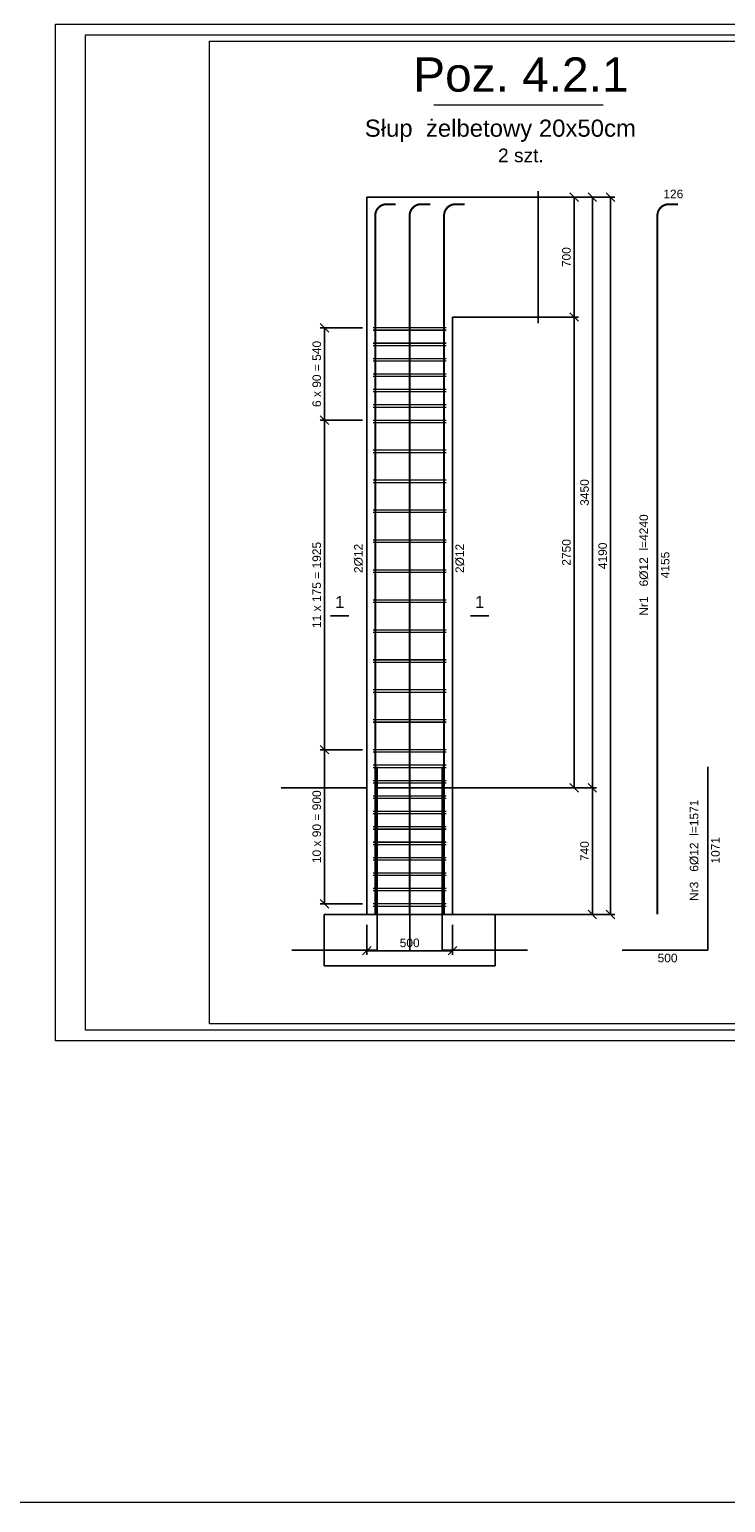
# Model space of a CAD drawing. Header units: millimetres. Extents: x -81893328 to 44149, y -26843406 to 95443303.
# Tile 1 of 100: x 26360 to 30427, y -50422 to -41817. Entities that reach past the tile are written whole.
import ezdxf
from ezdxf.enums import TextEntityAlignment as Align

# ---------------------------------------------------------------- set-up
doc = ezdxf.new("R2010")
doc.units = ezdxf.units.MM
doc.linetypes.add('DASHED', pattern=[19.05, 12.7, -6.35])
for name, color, linetype, lineweight in [('aRMZ - opisy', 7, 'Continuous', 5), ('aRMZ - tabelka i ramka', 63, 'Continuous', 13), ('aRMZ - wymiarowanie', 4, 'Continuous', 13)]:
    doc.layers.add(name, color=color, linetype=linetype, lineweight=lineweight)
for name, color, linetype in [('SPECBUD_Cienkie', 9, 'Continuous'), ('SPECBUD_Grube', 7, 'Continuous'), ('SPECBUD_Opisy', 6, 'Continuous'), ('SPECBUD_Pręty zbrojeniowe', 1, 'Continuous'), ('SPECBUD_Wymiary', 3, 'Continuous')]:
    doc.layers.add(name, color=color, linetype=linetype)
doc.styles.add('SPECBUD_TXT', font='arial.ttf')
doc.dimstyles.new('SPECBUD_mm_20', dxfattribs={"dimscale": 20, "dimtxt": 2.5, "dimasz": 2.5, "dimexe": 1.25, "dimexo": 3, "dimgap": 1, "dimtad": 1, "dimdec": 0, "dimzin": 0, "dimtxsty": 'SPECBUD_TXT', "dimblk": 'OBLIQUE', "dimblk1": 'OBLIQUE', "dimblk2": 'OBLIQUE', "dimcen": 1, "dimclrt": 7, "dimadec": 0, "dimazin": 0, "dimtfac": 1, "dimtdec": 4, "dimtofl": 0, "dimtmove": 0, "dimatfit": 3, "dimfxl": 1, "dimtolj": 1, "dimtzin": 0, "dimarcsym": 0})

# ---------------------------------------------------------------- blocks, each defined once
blk = doc.blocks.new('_OBLIQUE')
at = {"color": 0, "lineweight": -2}
blk.add_line((-0.5, -0.5), (0.5, 0.5), dxfattribs=at)
blk = doc.blocks.new('*D226')
at = {"layer": 'Defpoints', "color": 0, "ltscale": 100, "transparency": 16777216}
for p in [(28084.3, -43559.1), (28366.5, -43559.1), (28366.5, -44099.1)]:
    blk.add_point(p, dxfattribs=at)
at = {"layer": 'SPECBUD_Wymiary', "color": 0, "lineweight": -2, "ltscale": 100, "transparency": 16777216}
for p, q in [((28306.5, -43559.1), (28059.3, -43559.1)), ((28084.3, -44099.1), (28084.3, -43559.1)), ((28306.5, -44099.1), (28059.3, -44099.1))]:
    blk.add_line(p, q, dxfattribs=at)
at = {"layer": 'SPECBUD_Wymiary', "color": 0, "lineweight": -2, "ltscale": 100, "transparency": 16777216, "xscale": 50, "yscale": 50, "zscale": 50}
for p, rotation in [((28084.3, -43559.1), 90), ((28084.3, -44099.1), 270)]:
    blk.add_blockref('_OBLIQUE', p, dxfattribs=dict(at, rotation=rotation))
at = {"layer": 'SPECBUD_Wymiary', "color": 7, "ltscale": 100, "transparency": 16777216, "insert": (28038.8, -43829.1), "char_height": 50, "attachment_point": 5, "rotation": 90, "style": 'SPECBUD_TXT'}
blk.add_mtext('\\A1;6 x 90 = 540', dxfattribs=at)
blk = doc.blocks.new('*D227')
at = {"layer": 'Defpoints', "color": 0, "ltscale": 100, "transparency": 16777216}
for p in [(28084.3, -46024.1), (28366.5, -46024.1), (28366.5, -46924.1)]:
    blk.add_point(p, dxfattribs=at)
at = {"layer": 'SPECBUD_Wymiary', "color": 0, "lineweight": -2, "ltscale": 100, "transparency": 16777216}
for p, q in [((28306.5, -46024.1), (28059.3, -46024.1)), ((28084.3, -46924.1), (28084.3, -46024.1)), ((28306.5, -46924.1), (28059.3, -46924.1))]:
    blk.add_line(p, q, dxfattribs=at)
at = {"layer": 'SPECBUD_Wymiary', "color": 0, "lineweight": -2, "ltscale": 100, "transparency": 16777216, "xscale": 50, "yscale": 50, "zscale": 50}
for p, rotation in [((28084.3, -46024.1), 90), ((28084.3, -46924.1), 270)]:
    blk.add_blockref('_OBLIQUE', p, dxfattribs=dict(at, rotation=rotation))
at = {"layer": 'SPECBUD_Wymiary', "color": 7, "ltscale": 100, "transparency": 16777216, "insert": (28038.8, -46474.1), "char_height": 50, "attachment_point": 5, "rotation": 90, "style": 'SPECBUD_TXT'}
blk.add_mtext('\\A1;10 x 90 = 900', dxfattribs=at)
blk = doc.blocks.new('*D228')
at = {"layer": 'Defpoints', "color": 0, "ltscale": 100, "transparency": 16777216}
for p in [(28331.5, -46986.6), (28831.5, -46986.6), (28831.5, -47198.3)]:
    blk.add_point(p, dxfattribs=at)
at = {"layer": 'SPECBUD_Wymiary', "color": 0, "lineweight": -2, "ltscale": 100, "transparency": 16777216}
for p, q in [((28331.5, -47046.6), (28331.5, -47223.3)), ((28831.5, -47046.6), (28831.5, -47223.3)), ((28331.5, -47198.3), (28831.5, -47198.3))]:
    blk.add_line(p, q, dxfattribs=at)
at = {"layer": 'SPECBUD_Wymiary', "color": 0, "lineweight": -2, "ltscale": 100, "transparency": 16777216, "xscale": 50, "yscale": 50, "zscale": 50, "rotation": 180}
blk.add_blockref('_OBLIQUE', (28331.5, -47198.3), dxfattribs=at)
at = {"layer": 'SPECBUD_Wymiary', "color": 0, "lineweight": -2, "ltscale": 100, "transparency": 16777216, "xscale": 50, "yscale": 50, "zscale": 50}
blk.add_blockref('_OBLIQUE', (28831.5, -47198.3), dxfattribs=at)
at = {"layer": 'SPECBUD_Wymiary', "color": 7, "ltscale": 100, "transparency": 16777216, "insert": (28581.5, -47152.8), "char_height": 50, "attachment_point": 5, "style": 'SPECBUD_TXT'}
blk.add_mtext('\\A1;500', dxfattribs=at)
blk = doc.blocks.new('*D231')
at = {"layer": 'Defpoints', "color": 0, "ltscale": 100, "transparency": 16777216}
for p in [(28084.3, -44099.1), (28366.5, -44099.1), (28366.5, -46024.1)]:
    blk.add_point(p, dxfattribs=at)
at = {"layer": 'SPECBUD_Wymiary', "color": 0, "lineweight": -2, "ltscale": 100, "transparency": 16777216}
for p, q in [((28306.5, -44099.1), (28059.3, -44099.1)), ((28084.3, -46024.1), (28084.3, -44099.1)), ((28306.5, -46024.1), (28059.3, -46024.1))]:
    blk.add_line(p, q, dxfattribs=at)
at = {"layer": 'SPECBUD_Wymiary', "color": 0, "lineweight": -2, "ltscale": 100, "transparency": 16777216, "xscale": 50, "yscale": 50, "zscale": 50}
for p, rotation in [((28084.3, -44099.1), 90), ((28084.3, -46024.1), 270)]:
    blk.add_blockref('_OBLIQUE', p, dxfattribs=dict(at, rotation=rotation))
at = {"layer": 'SPECBUD_Wymiary', "color": 7, "ltscale": 100, "transparency": 16777216, "insert": (28038.8, -45061.6), "char_height": 50, "attachment_point": 5, "rotation": 90, "style": 'SPECBUD_TXT'}
blk.add_mtext('\\A1;11 x 175 = 1925', dxfattribs=at)
blk = doc.blocks.new('*D232')
at = {"layer": 'Defpoints', "color": 0, "ltscale": 100, "transparency": 16777216}
for p in [(28831.5, -42796.6), (29754.9, -42796.6), (28831.5, -46986.6)]:
    blk.add_point(p, dxfattribs=at)
at = {"layer": 'SPECBUD_Wymiary', "color": 0, "lineweight": -2, "ltscale": 100, "transparency": 16777216}
for p, q in [((28891.5, -42796.6), (29779.9, -42796.6)), ((29754.9, -46986.6), (29754.9, -42796.6)), ((28891.5, -46986.6), (29779.9, -46986.6))]:
    blk.add_line(p, q, dxfattribs=at)
at = {"layer": 'SPECBUD_Wymiary', "color": 0, "lineweight": -2, "ltscale": 100, "transparency": 16777216, "xscale": 50, "yscale": 50, "zscale": 50}
for p, rotation in [((29754.9, -42796.6), 90), ((29754.9, -46986.6), 270)]:
    blk.add_blockref('_OBLIQUE', p, dxfattribs=dict(at, rotation=rotation))
at = {"layer": 'SPECBUD_Wymiary', "color": 7, "ltscale": 100, "transparency": 16777216, "insert": (29709.3, -44891.6), "char_height": 50, "attachment_point": 5, "rotation": 90, "style": 'SPECBUD_TXT'}
blk.add_mtext('\\A1;4190', dxfattribs=at)
blk = doc.blocks.new('*D233')
at = {"layer": 'Defpoints', "color": 0, "ltscale": 100, "transparency": 16777216}
for p in [(28831.5, -42796.6), (29543.2, -42796.6), (28831.5, -43496.6)]:
    blk.add_point(p, dxfattribs=at)
at = {"layer": 'SPECBUD_Wymiary', "color": 0, "lineweight": -2, "ltscale": 100, "transparency": 16777216}
for p, q in [((28891.5, -42796.6), (29568.2, -42796.6)), ((29543.2, -43496.6), (29543.2, -42796.6)), ((28891.5, -43496.6), (29568.2, -43496.6))]:
    blk.add_line(p, q, dxfattribs=at)
at = {"layer": 'SPECBUD_Wymiary', "color": 0, "lineweight": -2, "ltscale": 100, "transparency": 16777216, "xscale": 50, "yscale": 50, "zscale": 50}
for p, rotation in [((29543.2, -42796.6), 90), ((29543.2, -43496.6), 270)]:
    blk.add_blockref('_OBLIQUE', p, dxfattribs=dict(at, rotation=rotation))
at = {"layer": 'SPECBUD_Wymiary', "color": 7, "ltscale": 100, "transparency": 16777216, "insert": (29497.7, -43146.6), "char_height": 50, "attachment_point": 5, "rotation": 90, "style": 'SPECBUD_TXT'}
blk.add_mtext('\\A1;700', dxfattribs=at)
blk = doc.blocks.new('*D234')
at = {"layer": 'Defpoints', "color": 0, "ltscale": 100, "transparency": 16777216}
for p in [(28831.5, -46246.6), (29649, -46246.6), (28831.5, -46986.6)]:
    blk.add_point(p, dxfattribs=at)
at = {"layer": 'SPECBUD_Wymiary', "color": 0, "lineweight": -2, "ltscale": 100, "transparency": 16777216}
for p, q in [((28891.5, -46246.6), (29674, -46246.6)), ((29649, -46986.6), (29649, -46246.6)), ((28891.5, -46986.6), (29674, -46986.6))]:
    blk.add_line(p, q, dxfattribs=at)
at = {"layer": 'SPECBUD_Wymiary', "color": 0, "lineweight": -2, "ltscale": 100, "transparency": 16777216, "xscale": 50, "yscale": 50, "zscale": 50}
for p, rotation in [((29649, -46246.6), 90), ((29649, -46986.6), 270)]:
    blk.add_blockref('_OBLIQUE', p, dxfattribs=dict(at, rotation=rotation))
at = {"layer": 'SPECBUD_Wymiary', "color": 7, "ltscale": 100, "transparency": 16777216, "insert": (29603.5, -46616.6), "char_height": 50, "attachment_point": 5, "rotation": 90, "style": 'SPECBUD_TXT'}
blk.add_mtext('\\A1;740', dxfattribs=at)
blk = doc.blocks.new('*D235')
at = {"layer": 'Defpoints', "color": 0, "ltscale": 100, "transparency": 16777216}
for p in [(28831.5, -42796.6), (29649, -42796.6), (28831.5, -46246.6)]:
    blk.add_point(p, dxfattribs=at)
at = {"layer": 'SPECBUD_Wymiary', "color": 0, "lineweight": -2, "ltscale": 100, "transparency": 16777216}
for p, q in [((28891.5, -42796.6), (29674, -42796.6)), ((29649, -46246.6), (29649, -42796.6)), ((28891.5, -46246.6), (29674, -46246.6))]:
    blk.add_line(p, q, dxfattribs=at)
at = {"layer": 'SPECBUD_Wymiary', "color": 0, "lineweight": -2, "ltscale": 100, "transparency": 16777216, "xscale": 50, "yscale": 50, "zscale": 50}
for p, rotation in [((29649, -42796.6), 90), ((29649, -46246.6), 270)]:
    blk.add_blockref('_OBLIQUE', p, dxfattribs=dict(at, rotation=rotation))
at = {"layer": 'SPECBUD_Wymiary', "color": 7, "ltscale": 100, "transparency": 16777216, "insert": (29603.5, -44521.6), "char_height": 50, "attachment_point": 5, "rotation": 90, "style": 'SPECBUD_TXT'}
blk.add_mtext('\\A1;3450', dxfattribs=at)
blk = doc.blocks.new('*D236')
at = {"layer": 'Defpoints', "color": 0, "ltscale": 100, "transparency": 16777216}
for p in [(28831.5, -43496.6), (29543.2, -43496.6), (28331.5, -46246.6)]:
    blk.add_point(p, dxfattribs=at)
at = {"layer": 'SPECBUD_Wymiary', "color": 0, "lineweight": -2, "ltscale": 100, "transparency": 16777216}
for p, q in [((28891.5, -43496.6), (29568.2, -43496.6)), ((29543.2, -46246.6), (29543.2, -43496.6)), ((28391.5, -46246.6), (29568.2, -46246.6))]:
    blk.add_line(p, q, dxfattribs=at)
at = {"layer": 'SPECBUD_Wymiary', "color": 0, "lineweight": -2, "ltscale": 100, "transparency": 16777216, "xscale": 50, "yscale": 50, "zscale": 50}
for p, rotation in [((29543.2, -43496.6), 90), ((29543.2, -46246.6), 270)]:
    blk.add_blockref('_OBLIQUE', p, dxfattribs=dict(at, rotation=rotation))
at = {"layer": 'SPECBUD_Wymiary', "color": 7, "ltscale": 100, "transparency": 16777216, "insert": (29497.7, -44871.6), "char_height": 50, "attachment_point": 5, "rotation": 90, "style": 'SPECBUD_TXT'}
blk.add_mtext('\\A1;2750', dxfattribs=at)

msp = doc.modelspace()

# ---------------------------------------------------------------- linework, layer by layer
at = {"layer": 'aRMZ - opisy'}
msp.add_line((28723.2576, -42257.0555), (29711.9721, -42257.0555), dxfattribs=at)
at = {"layer": 'aRMZ - tabelka i ramka', "color": 7, "true_color": 0xffffff}
for points in [[(26511.7575, -41785.1776), (34911.7575, -41785.1776), (34911.7575, -47725.1776), (26511.7575, -47725.1776)], [(26686.7687, -41847.9732), (34909.1649, -41847.9732), (34909.1649, -47662.382), (26686.7687, -47662.382)]]:
    msp.add_lwpolyline(points, close=True, dxfattribs=at)
at = {"layer": 'aRMZ - tabelka i ramka'}
msp.add_lwpolyline([(27411.7575, -41885.1776), (34811.7575, -41885.1776), (34811.7575, -47625.1776), (27411.7575, -47625.1776)], close=True, dxfattribs=at)
at = {"layer": 'aRMZ - wymiarowanie', "color": 1, "ltscale": 2}
msp.add_lwpolyline([(19985.9645, 13281.4466), (44149.4888, 13281.4466), (44149.4888, -50421.9977), (19985.9645, -50421.9977)], close=True, dxfattribs=at)
at = {"layer": 'SPECBUD_Cienkie', "linetype": 'DASHED', "ltscale": 100}
msp.add_line((29331.548, -42761.3615), (29331.548, -43531.9215), dxfattribs=at)
at = {"layer": 'SPECBUD_Cienkie', "linetype": 'Continuous', "ltscale": 100}
for points in [[(28331.548, -43496.6415), (28331.548, -42796.6415)], [(28331.548, -42796.6415), (28331.548, -42796.6415)], [(28331.548, -42796.6415), (28831.548, -42796.6415)], [(28831.548, -42796.6415), (29331.548, -42796.6415)], [(28831.548, -42796.6415), (28831.548, -42796.6415)], [(28331.548, -43496.6415), (28331.548, -43496.6415)], [(28331.548, -43496.6415), (28331.548, -43496.6415)], [(29331.548, -43496.6415), (28831.548, -43496.6415)], [(28331.548, -46246.6415), (27831.548, -46246.6415)], [(28831.548, -46246.6415), (29331.548, -46246.6415)]]:
    msp.add_lwpolyline(points, dxfattribs=at)
at = {"layer": 'SPECBUD_Cienkie', "linetype": 'DASHED', "ltscale": 100}
msp.add_lwpolyline([(28081.548, -47286.6415), (28081.548, -46986.6415), (28331.548, -46986.6415), (28331.548, -46986.6415), (28831.548, -46986.6415), (28831.548, -46986.6415), (29081.548, -46986.6415), (29081.548, -47286.6415), (28081.548, -47286.6415)], dxfattribs=at)
at = {"layer": 'SPECBUD_Grube', "linetype": 'Continuous', "ltscale": 100}
for points in [[(28331.548, -43496.6415), (28331.548, -46986.6415)], [(28831.548, -43496.6415), (28831.548, -46986.6415)]]:
    msp.add_lwpolyline(points, dxfattribs=at)
at = {"layer": 'SPECBUD_Opisy', "linetype": 'Continuous', "ltscale": 100}
for p, q in [((28225.718, -45241.6415), (28119.888, -45241.6415)), ((28937.388, -45241.6415), (29043.228, -45241.6415))]:
    msp.add_line(p, q, dxfattribs=at)
at = {"layer": 'SPECBUD_Pręty zbrojeniowe', "linetype": 'Continuous', "ltscale": 100, "const_width": 12}
for points in [[(28380.548, -46986.6415), (28380.548, -46986.6415), (28380.548, -46986.6415), (28380.548, -46986.6415), (28380.548, -46986.6415), (28380.548, -46986.6415), (28380.548, -42903.6415, -0.414213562), (28446.548, -42837.6415), (28500.548, -42837.6415), (28500.548, -42837.6415), (28500.548, -42837.6415), (28500.548, -42837.6415), (28500.548, -42837.6415), (28500.548, -42837.6415)], [(28380.548, -46986.6415), (28380.548, -46986.6415), (28380.548, -46986.6415), (28380.548, -46986.6415), (28380.548, -46986.6415), (28380.548, -46986.6415), (28380.548, -42903.6415, -0.414213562), (28446.548, -42837.6415), (28500.548, -42837.6415), (28500.548, -42837.6415), (28500.548, -42837.6415), (28500.548, -42837.6415), (28500.548, -42837.6415), (28500.548, -42837.6415)], [(28581.548, -46986.6415), (28581.548, -46986.6415), (28581.548, -46986.6415), (28581.548, -46986.6415), (28581.548, -46986.6415), (28581.548, -46986.6415), (28581.548, -42903.6415, -0.414213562), (28647.548, -42837.6415), (28701.548, -42837.6415), (28701.548, -42837.6415), (28701.548, -42837.6415), (28701.548, -42837.6415), (28701.548, -42837.6415), (28701.548, -42837.6415)], [(28581.548, -46986.6415), (28581.548, -46986.6415), (28581.548, -46986.6415), (28581.548, -46986.6415), (28581.548, -46986.6415), (28581.548, -46986.6415), (28581.548, -42903.6415, -0.414213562), (28647.548, -42837.6415), (28701.548, -42837.6415), (28701.548, -42837.6415), (28701.548, -42837.6415), (28701.548, -42837.6415), (28701.548, -42837.6415), (28701.548, -42837.6415)], [(28782.548, -46986.6415), (28782.548, -46986.6415), (28782.548, -46986.6415), (28782.548, -46986.6415), (28782.548, -46986.6415), (28782.548, -46986.6415), (28782.548, -42903.6415, -0.414213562), (28848.548, -42837.6415), (28902.548, -42837.6415), (28902.548, -42837.6415), (28902.548, -42837.6415), (28902.548, -42837.6415), (28902.548, -42837.6415), (28902.548, -42837.6415)], [(28782.548, -46986.6415), (28782.548, -46986.6415), (28782.548, -46986.6415), (28782.548, -46986.6415), (28782.548, -46986.6415), (28782.548, -46986.6415), (28782.548, -42903.6415, -0.414213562), (28848.548, -42837.6415), (28902.548, -42837.6415), (28902.548, -42837.6415), (28902.548, -42837.6415), (28902.548, -42837.6415), (28902.548, -42837.6415), (28902.548, -42837.6415)], [(30028.998, -46986.6415), (30028.998, -46986.6415), (30028.998, -46986.6415), (30028.998, -46986.6415), (30028.998, -46986.6415), (30028.998, -46986.6415), (30028.998, -42903.6415, -0.414213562), (30094.998, -42837.6415), (30148.998, -42837.6415), (30148.998, -42837.6415), (30148.998, -42837.6415), (30148.998, -42837.6415), (30148.998, -42837.6415), (30148.998, -42837.6415)]]:
    msp.add_lwpolyline(points, format="xyb", dxfattribs=at)
at = {"layer": 'SPECBUD_Pręty zbrojeniowe', "linetype": 'Continuous', "ltscale": 100, "const_width": 8}
for points in [[(28796.548, -43559.1415), (28366.548, -43559.1415)], [(28796.548, -43573.2515), (28366.548, -43573.2515)], [(28796.548, -43649.1415), (28366.548, -43649.1415)], [(28796.548, -43663.2515), (28366.548, -43663.2515)], [(28796.548, -43739.1415), (28366.548, -43739.1415)], [(28796.548, -43753.2515), (28366.548, -43753.2515)], [(28796.548, -43829.1415), (28366.548, -43829.1415)], [(28796.548, -43843.2515), (28366.548, -43843.2515)], [(28796.548, -43919.1415), (28366.548, -43919.1415)], [(28796.548, -43933.2515), (28366.548, -43933.2515)], [(28796.548, -44009.1415), (28366.548, -44009.1415)], [(28796.548, -44023.2515), (28366.548, -44023.2515)], [(28796.548, -44099.1415), (28366.548, -44099.1415)], [(28796.548, -44113.2515), (28366.548, -44113.2515)], [(28796.548, -44274.1415), (28366.548, -44274.1415)], [(28796.548, -44288.2515), (28366.548, -44288.2515)], [(28796.548, -44449.1415), (28366.548, -44449.1415)], [(28796.548, -44463.2515), (28366.548, -44463.2515)], [(28796.548, -44624.1415), (28366.548, -44624.1415)], [(28796.548, -44638.2515), (28366.548, -44638.2515)], [(28796.548, -44799.1415), (28366.548, -44799.1415)], [(28796.548, -44813.2515), (28366.548, -44813.2515)], [(28796.548, -44974.1415), (28366.548, -44974.1415)], [(28796.548, -44988.2515), (28366.548, -44988.2515)], [(28796.548, -45149.1415), (28366.548, -45149.1415)], [(28796.548, -45163.2515), (28366.548, -45163.2515)], [(28796.548, -45324.1415), (28366.548, -45324.1415)], [(28796.548, -45338.2515), (28366.548, -45338.2515)], [(28796.548, -45499.1415), (28366.548, -45499.1415)], [(28796.548, -45513.2515), (28366.548, -45513.2515)], [(28796.548, -45674.1415), (28366.548, -45674.1415)], [(28796.548, -45688.2515), (28366.548, -45688.2515)], [(28796.548, -45849.1415), (28366.548, -45849.1415)], [(28796.548, -45863.2515), (28366.548, -45863.2515)], [(28796.548, -46024.1415), (28366.548, -46024.1415)], [(28796.548, -46038.2515), (28366.548, -46038.2515)], [(28796.548, -46114.1415), (28366.548, -46114.1415)], [(28796.548, -46128.2515), (28366.548, -46128.2515)], [(28796.548, -46204.1415), (28366.548, -46204.1415)], [(28796.548, -46218.2515), (28366.548, -46218.2515)], [(28796.548, -46294.1415), (28366.548, -46294.1415)], [(28796.548, -46308.2515), (28366.548, -46308.2515)], [(28796.548, -46384.1415), (28366.548, -46384.1415)], [(28796.548, -46398.2515), (28366.548, -46398.2515)], [(28796.548, -46474.1415), (28366.548, -46474.1415)], [(28796.548, -46488.2515), (28366.548, -46488.2515)], [(28796.548, -46564.1415), (28366.548, -46564.1415)], [(28796.548, -46578.2515), (28366.548, -46578.2515)], [(28796.548, -46654.1415), (28366.548, -46654.1415)], [(28796.548, -46668.2515), (28366.548, -46668.2515)], [(28796.548, -46744.1415), (28366.548, -46744.1415)], [(28796.548, -46758.2515), (28366.548, -46758.2515)], [(28796.548, -46834.1415), (28366.548, -46834.1415)], [(28796.548, -46848.2515), (28366.548, -46848.2515)], [(28796.548, -46924.1415), (28366.548, -46924.1415)], [(28796.548, -46938.2515), (28366.548, -46938.2515)]]:
    msp.add_lwpolyline(points, dxfattribs=at)
at = {"layer": 'SPECBUD_Pręty zbrojeniowe', "linetype": 'DASHED', "ltscale": 100}
for points in [[(27892.388, -47195.6415), (27892.388, -47195.6415), (27892.388, -47195.6415), (27892.388, -47195.6415), (27892.388, -47195.6415), (27892.388, -47195.6415), (28392.548, -47195.6415), (28392.548, -47195.6415), (28392.548, -47195.6415), (28392.548, -47195.6415), (28392.548, -47195.6415), (28392.548, -46124.3215), (28392.548, -46124.3215), (28392.548, -46124.3215), (28392.548, -46124.3215), (28392.548, -46124.3215), (28392.548, -46124.3215)], [(27892.388, -47195.6415), (27892.388, -47195.6415), (27892.388, -47195.6415), (27892.388, -47195.6415), (27892.388, -47195.6415), (27892.388, -47195.6415), (28392.548, -47195.6415), (28392.548, -47195.6415), (28392.548, -47195.6415), (28392.548, -47195.6415), (28392.548, -47195.6415), (28392.548, -46124.3215), (28392.548, -46124.3215), (28392.548, -46124.3215), (28392.548, -46124.3215), (28392.548, -46124.3215), (28392.548, -46124.3215)], [(28581.548, -47195.6415), (28581.548, -47195.6415), (28581.548, -47195.6415), (28581.548, -47195.6415), (28581.548, -47195.6415), (28581.548, -47195.6415), (28581.548, -47195.6415), (28581.548, -47195.6415), (28581.548, -47195.6415), (28581.548, -47195.6415), (28581.548, -47195.6415), (28581.548, -46124.3215), (28581.548, -46124.3215), (28581.548, -46124.3215), (28581.548, -46124.3215), (28581.548, -46124.3215), (28581.548, -46124.3215)], [(28581.548, -47195.6415), (28581.548, -47195.6415), (28581.548, -47195.6415), (28581.548, -47195.6415), (28581.548, -47195.6415), (28581.548, -47195.6415), (28581.548, -47195.6415), (28581.548, -47195.6415), (28581.548, -47195.6415), (28581.548, -47195.6415), (28581.548, -47195.6415), (28581.548, -46124.3215), (28581.548, -46124.3215), (28581.548, -46124.3215), (28581.548, -46124.3215), (28581.548, -46124.3215), (28581.548, -46124.3215)], [(29270.708, -47195.6415), (29270.708, -47195.6415), (29270.708, -47195.6415), (29270.708, -47195.6415), (29270.708, -47195.6415), (29270.708, -47195.6415), (28770.548, -47195.6415), (28770.548, -47195.6415), (28770.548, -47195.6415), (28770.548, -47195.6415), (28770.548, -47195.6415), (28770.548, -46124.3215), (28770.548, -46124.3215), (28770.548, -46124.3215), (28770.548, -46124.3215), (28770.548, -46124.3215), (28770.548, -46124.3215)], [(29270.708, -47195.6415), (29270.708, -47195.6415), (29270.708, -47195.6415), (29270.708, -47195.6415), (29270.708, -47195.6415), (29270.708, -47195.6415), (28770.548, -47195.6415), (28770.548, -47195.6415), (28770.548, -47195.6415), (28770.548, -47195.6415), (28770.548, -47195.6415), (28770.548, -46124.3215), (28770.548, -46124.3215), (28770.548, -46124.3215), (28770.548, -46124.3215), (28770.548, -46124.3215), (28770.548, -46124.3215)], [(29822.8183, -47195.6415), (29822.8183, -47195.6415), (29822.8183, -47195.6415), (29822.8183, -47195.6415), (29822.8183, -47195.6415), (29822.8183, -47195.6415), (30322.9783, -47195.6415), (30322.9783, -47195.6415), (30322.9783, -47195.6415), (30322.9783, -47195.6415), (30322.9783, -47195.6415), (30322.9783, -46124.3215), (30322.9783, -46124.3215), (30322.9783, -46124.3215), (30322.9783, -46124.3215), (30322.9783, -46124.3215), (30322.9783, -46124.3215)]]:
    msp.add_lwpolyline(points, dxfattribs=at)

# ---------------------------------------------------------------- texts
at = {"layer": 'aRMZ - opisy', "style": 'SPECBUD_TXT'}
for s, height, p in [('Słup  żelbetowy 20x50cm', 100, (28319.224, -42443.1565)), ('2 szt.', 80, (29097.8008, -42592.3518))]:
    msp.add_text(s, height=height, dxfattribs=at).set_placement(p)
at = {"layer": 'aRMZ - opisy', "insert": (29231.1338, -42182.5838), "char_height": 200, "attachment_point": 8, "style": 'SPECBUD_TXT'}
msp.add_mtext('Poz. 4.2.1', dxfattribs=at)
at = {"layer": 'SPECBUD_Opisy', "color": 7, "ltscale": 100, "style": 'SPECBUD_TXT'}
for s, height, p in [('126', 50, (30121.998, -42817.5315)), ('1', 70, (28172.808, -45217.2815)), ('1', 70, (28990.308, -45217.2815))]:
    msp.add_text(s, height=height, dxfattribs=at).set_placement(p, align=Align.BOTTOM_CENTER)
for s, p in [('Nr1   6Ø12  l=4240', (29924.208, -44945.1415)), ('4155', (30049.108, -44945.1415)), ('Nr3   6Ø12  l=1571', (30218.1883, -46611.6524)), ('1071', (30343.0883, -46611.6524))]:
    msp.add_text(s, height=50, rotation=90, dxfattribs=at).set_placement(p, align=Align.TOP_CENTER)
for p in [(28257.218, -44992.0815), (28848.948, -44992.0815)]:
    msp.add_text('2Ø12', height=50, rotation=90, dxfattribs=at).set_placement(p, align=Align.TOP_LEFT)
msp.add_text('500', height=50, dxfattribs=at).set_placement((30088.403, -47215.9186), align=Align.TOP_CENTER)

# ---------------------------------------------------------------- dimensions: what is measured, and where the dimension line sits
at = {"layer": 'SPECBUD_Wymiary', "ltscale": 100}
for base, p1, p2, picture, middle in [((29754.868, -42796.6415), (28831.548, -46986.6415), (28831.548, -42796.6415), '*D232', (29709.3394, -44891.6415)), ((29543.208, -42796.6415), (28831.548, -43496.6415), (28831.548, -42796.6415), '*D233', (29497.6794, -43146.6415)), ((29649.038, -42796.6415), (28831.548, -46246.6415), (28831.548, -42796.6415), '*D235', (29603.4923, -44521.6415)), ((29543.208, -43496.6415), (28331.548, -46246.6415), (28831.548, -43496.6415), '*D236', (29497.6794, -44871.6415)), ((29649.038, -46246.6415), (28831.548, -46986.6415), (28831.548, -46246.6415), '*D234', (29603.5094, -46616.6415))]:
    dim = msp.add_linear_dim(base=base, p1=p1, p2=p2, angle=90, dimstyle='SPECBUD_mm_20', override={"dimblk1": 'OBLIQUE', "dimblk2": 'OBLIQUE', "dimsah": 1}, dxfattribs=at)
    dim.commit()
    dim.dimension.update_dxf_attribs({"geometry": picture, "text_midpoint": middle})
for base, p1, p2, text, picture, middle in [((28084.298, -43559.1415), (28366.548, -44099.1415), (28366.548, -43559.1415), '6 x 90 = 540', '*D226', (28038.7694, -43829.1415)), ((28084.298, -44099.1415), (28366.548, -46024.1415), (28366.548, -44099.1415), '11 x 175 = 1925', '*D231', (28038.7694, -45061.6415)), ((28084.298, -46024.1415), (28366.548, -46924.1415), (28366.548, -46024.1415), '10 x 90 = 900', '*D227', (28038.7694, -46474.1415))]:
    dim = msp.add_linear_dim(base=base, p1=p1, p2=p2, angle=90, text=text, dimstyle='SPECBUD_mm_20', override={"dimblk1": 'OBLIQUE', "dimblk2": 'OBLIQUE', "dimsah": 1}, dxfattribs=at)
    dim.commit()
    dim.dimension.update_dxf_attribs({"geometry": picture, "text_midpoint": middle})
dim = msp.add_linear_dim(base=(28831.548, -47198.3015), p1=(28331.548, -46986.6415), p2=(28831.548, -46986.6415), dimstyle='SPECBUD_mm_20', override={"dimblk1": 'OBLIQUE', "dimblk2": 'OBLIQUE', "dimsah": 1}, dxfattribs=at)
dim.commit()
dim.dimension.update_dxf_attribs({"geometry": '*D228', "text_midpoint": (28581.548, -47152.7729)})

doc.saveas('drawing.dxf')
